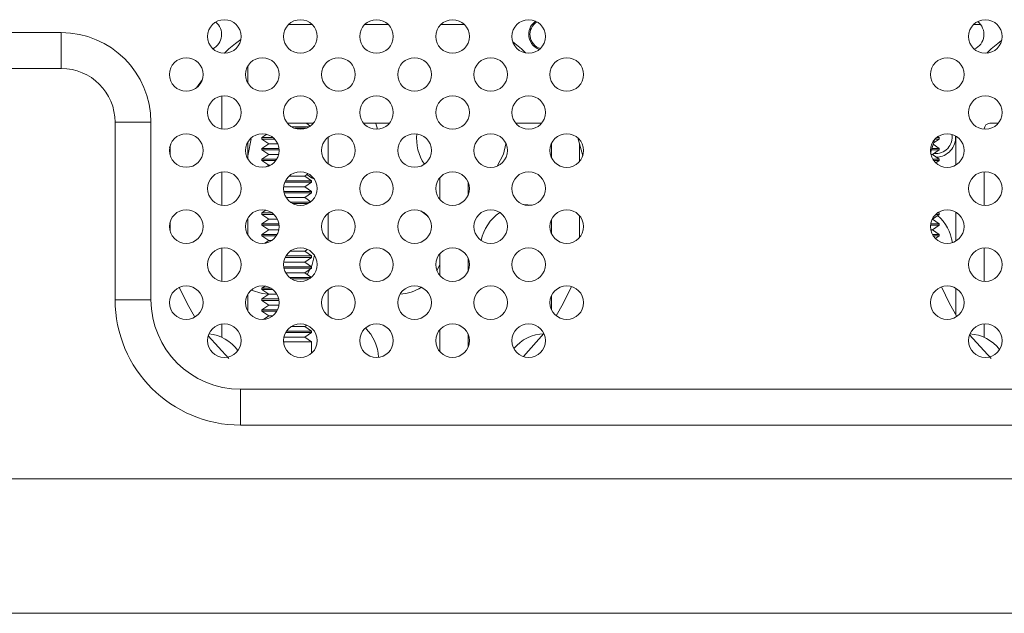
# Model space of a CAD drawing. Header units: millimetres. Extents: x 0 to 1727, y 0 to 1118.
# Tile 3 of 43: x 293 to 386, y 362 to 418. Entities that reach past the tile are written whole.
import ezdxf

# ---------------------------------------------------------------- set-up
doc = ezdxf.new("R2010")
doc.units = ezdxf.units.MM
doc.header["$LTSCALE"] = 2

msp = doc.modelspace()

# ---------------------------------------------------------------- linework, layer by layer
at = {"color": 7, "linetype": 'Continuous', "lineweight": 15}
for p, q in [((254.215, 416.583), (296.548, 416.583)), ((296.548, 413.197), (296.548, 416.583)), ((318.004, 417.347), (318.192, 417.349)), ((320.238, 417.349), (318.192, 417.349)), ((327.422, 417.349), (325.19, 417.349)), ((334.172, 417.349), (332.375, 417.349)), ((334.172, 417.349), (334.618, 417.337)), ((383.328, 417.354), (382.669, 417.354)), ((311.961, 414.633), (312.38, 415.04)), ((339.983, 415.04), (340.374, 414.661)), ((383.935, 414.64), (384.347, 415.04)), ((296.548, 413.197), (254.215, 413.197)), ((314.145, 413.403), (314.145, 411.853)), ((309.324, 411.378), (309.865, 412.168)), ((311.701, 410.605), (311.701, 407.466)), ((301.628, 408.117), (305.015, 408.117)), ((301.628, 391.353), (301.628, 408.117)), ((305.015, 408.117), (305.015, 391.353)), ((317.905, 408.017), (320.34, 408.017)), ((319.941, 407.676), (318.303, 407.676)), ((319.66, 407.542), (318.585, 407.542)), ((320.059, 407.754), (319.684, 408.017)), ((325.089, 408.017), (327.524, 408.017)), ((339.458, 408.017), (341.892, 408.017)), ((383.682, 407.451), (383.682, 407.483)), ((384.215, 408.017), (384.997, 408.017)), ((314.145, 406.219), (314.145, 404.669)), ((315.947, 406.975), (315.497, 406.66)), ((315.497, 406.66), (315.497, 406.526)), ((316.55, 406.66), (315.497, 406.66)), ((315.497, 406.526), (316.127, 406.085)), ((316.691, 406.526), (315.497, 406.526)), ((321.748, 406.703), (321.748, 404.184)), ((345.299, 406.649), (345.774, 404.944)), ((378.619, 405.204), (378.971, 406.463)), ((378.869, 406.128), (379.437, 406.526)), ((379.437, 406.526), (379.027, 406.526)), ((379.437, 406.66), (379.168, 406.66)), ((379.437, 406.66), (379.297, 406.758)), ((379.437, 406.526), (379.437, 406.66)), ((381.015, 406.799), (381.015, 404.089)), ((306.778, 405.691), (306.88, 406.052)), ((306.812, 405.816), (306.812, 405.033)), ((316.127, 406.085), (315.497, 405.644)), ((315.497, 405.644), (315.497, 405.51)), ((317.105, 405.644), (315.497, 405.644)), ((315.497, 405.51), (316.127, 405.069)), ((317.116, 405.51), (315.497, 405.51)), ((316.982, 406.085), (316.127, 406.085)), ((342.815, 406.086), (342.815, 404.801)), ((345.482, 404.422), (345.482, 406.06)), ((379.437, 405.51), (378.696, 405.51)), ((379.437, 405.644), (378.732, 405.644)), ((378.807, 405.069), (379.437, 405.51)), ((379.437, 405.644), (378.848, 406.057)), ((379.437, 405.51), (379.437, 405.644)), ((316.127, 405.069), (315.497, 404.628)), ((315.497, 404.628), (315.497, 404.494)), ((316.892, 404.628), (315.497, 404.628)), ((315.497, 404.494), (316.127, 404.053)), ((316.802, 404.494), (315.497, 404.494)), ((317.073, 405.069), (316.127, 405.069)), ((378.807, 405.069), (378.645, 405.069)), ((379.437, 404.628), (378.807, 405.069)), ((379.437, 404.628), (378.826, 404.628)), ((379.437, 404.494), (378.916, 404.494)), ((379.118, 404.271), (379.437, 404.494)), ((379.437, 404.494), (379.437, 404.628)), ((316.127, 404.053), (315.913, 403.903)), ((316.296, 404.053), (316.127, 404.053)), ((383.682, 400.267), (383.682, 403.436)), ((311.701, 403.421), (311.701, 400.282)), ((320.17, 402.596), (317.72, 402.596)), ((319.541, 403.037), (318.066, 403.037)), ((319.541, 403.037), (319.857, 403.259)), ((320.17, 402.596), (319.541, 403.037)), ((320.17, 402.462), (320.17, 402.596)), ((332.282, 402.881), (332.282, 400.822)), ((319.541, 402.021), (317.544, 402.021)), ((320.17, 401.58), (317.558, 401.58)), ((320.17, 402.462), (317.657, 402.462)), ((319.541, 402.021), (320.17, 402.462)), ((320.17, 401.58), (319.541, 402.021)), ((320.17, 401.446), (320.17, 401.58)), ((334.948, 401.223), (334.948, 402.48)), ((320.17, 401.446), (317.587, 401.446)), ((319.541, 401.005), (317.779, 401.005)), ((319.541, 401.005), (320.17, 401.446)), ((320.108, 400.607), (319.541, 401.005)), ((315.871, 399.81), (315.497, 399.548)), ((320.051, 400.564), (318.194, 400.564)), ((319.829, 400.43), (318.416, 400.43)), ((331.139, 399.25), (330.492, 399.732)), ((340.989, 400.295), (340.185, 400.341)), ((314.145, 399.034), (314.145, 397.484)), ((315.497, 399.548), (315.497, 399.414)), ((316.458, 399.548), (315.497, 399.548)), ((315.497, 399.414), (316.127, 398.973)), ((316.62, 399.414), (315.497, 399.414)), ((316.127, 398.973), (315.497, 398.532)), ((316.948, 398.973), (316.127, 398.973)), ((321.748, 399.519), (321.748, 397)), ((342.815, 398.902), (342.815, 397.617)), ((345.482, 397.238), (345.482, 399.281)), ((378.807, 398.973), (378.77, 398.973)), ((378.807, 398.973), (379.437, 399.414)), ((379.437, 398.532), (378.807, 398.973)), ((379.437, 399.414), (379.098, 399.414)), ((379.437, 399.548), (379.26, 399.548)), ((379.437, 399.548), (379.351, 399.608)), ((379.437, 399.414), (379.437, 399.548)), ((381.015, 399.614), (381.015, 396.904)), ((306.812, 398.67), (306.812, 397.849)), ((315.497, 398.532), (315.497, 398.398)), ((317.094, 398.532), (315.497, 398.532)), ((315.497, 398.398), (316.127, 397.957)), ((317.112, 398.398), (315.497, 398.398)), ((316.127, 397.957), (315.497, 397.516)), ((317.089, 397.957), (316.127, 397.957)), ((379.437, 398.398), (378.607, 398.398)), ((379.437, 398.532), (378.624, 398.532)), ((378.807, 397.957), (378.63, 397.957)), ((378.807, 397.957), (379.437, 398.398)), ((379.437, 397.516), (378.807, 397.957)), ((379.437, 398.398), (379.437, 398.532)), ((315.497, 397.516), (315.497, 397.382)), ((316.933, 397.516), (315.497, 397.516)), ((315.497, 397.382), (316.127, 396.941)), ((316.853, 397.382), (315.497, 397.382)), ((316.127, 396.941), (315.768, 396.69)), ((316.414, 396.941), (316.127, 396.941)), ((379.437, 397.516), (378.785, 397.516)), ((379.437, 397.382), (378.865, 397.382)), ((379.074, 397.128), (379.437, 397.382)), ((379.437, 397.382), (379.437, 397.516)), ((311.701, 396.237), (311.701, 393.098)), ((319.541, 395.925), (319.797, 396.104)), ((383.682, 393.083), (383.682, 396.252)), ((320.17, 395.35), (317.689, 395.35)), ((320.17, 395.484), (317.761, 395.484)), ((319.541, 395.925), (318.153, 395.925)), ((320.17, 395.484), (319.541, 395.925)), ((319.541, 394.909), (320.17, 395.35)), ((320.17, 395.35), (320.17, 395.484)), ((332.282, 395.696), (332.282, 393.638)), ((334.948, 394.039), (334.948, 395.296)), ((320.17, 394.468), (317.547, 394.468)), ((319.541, 394.909), (317.553, 394.909)), ((320.17, 394.334), (317.57, 394.334)), ((320.17, 394.468), (319.541, 394.909)), ((319.541, 393.893), (320.17, 394.334)), ((319.758, 393.741), (320.053, 394.252)), ((320.17, 394.334), (320.17, 394.468)), ((319.541, 393.893), (317.736, 393.893)), ((320.143, 393.452), (318.101, 393.452)), ((319.959, 393.318), (318.286, 393.318)), ((320.156, 393.462), (319.541, 393.893)), ((315.79, 392.641), (315.497, 392.436)), ((315.497, 392.436), (315.497, 392.302)), ((316.348, 392.436), (315.497, 392.436)), ((315.497, 392.302), (316.127, 391.861)), ((316.538, 392.302), (315.497, 392.302)), ((321.748, 392.335), (321.748, 389.815)), ((381.015, 392.43), (381.015, 389.89)), ((301.628, 391.353), (305.015, 391.353)), ((314.145, 391.85), (314.145, 390.3)), ((316.127, 391.861), (315.497, 391.42)), ((315.497, 391.42), (315.497, 391.286)), ((317.08, 391.42), (315.497, 391.42)), ((316.91, 391.861), (316.127, 391.861)), ((342.815, 391.717), (342.815, 390.433)), ((315.497, 391.286), (316.127, 390.845)), ((317.104, 391.286), (315.497, 391.286)), ((316.127, 390.845), (315.497, 390.404)), ((317.101, 390.845), (316.127, 390.845)), ((315.497, 390.404), (315.497, 390.27)), ((316.969, 390.404), (315.497, 390.404)), ((315.497, 390.27), (316.127, 389.829)), ((316.898, 390.27), (315.497, 390.27)), ((316.127, 389.829), (315.646, 389.492)), ((316.513, 389.829), (316.127, 389.829)), ((311.701, 389.053), (311.701, 387.799)), ((319.541, 388.813), (318.255, 388.813)), ((319.541, 388.813), (319.734, 388.948)), ((320.17, 388.372), (319.541, 388.813)), ((383.682, 387.792), (383.682, 389.068)), ((312.38, 385.791), (310.416, 387.934)), ((319.541, 387.797), (317.566, 387.797)), ((320.17, 388.238), (317.726, 388.238)), ((320.17, 388.372), (317.807, 388.372)), ((319.541, 387.797), (320.17, 388.238)), ((320.17, 387.356), (319.541, 387.797)), ((320.17, 388.238), (320.17, 388.372)), ((332.282, 388.512), (332.282, 386.454)), ((334.948, 386.855), (334.948, 388.111)), ((342.116, 388.149), (340.176, 385.976)), ((384.347, 385.791), (382.295, 388.045)), ((320.17, 387.356), (317.54, 387.356)), ((320.17, 386.291), (320.17, 387.356)), ((313.482, 379.499), (313.482, 382.886)), ((313.482, 382.886), (482.815, 382.886)), ((482.815, 379.499), (313.482, 379.499)), ((238.975, 374.419), (557.322, 374.419)), ((241.515, 361.719), (554.782, 361.719))]:
    msp.add_line(p, q, dxfattribs=at)
at = {"color": 7, "linetype": 'Continuous', "lineweight": 15, "flags": 128}
for points in [[(312.38, 415.04), (312.988, 415.561), (313.499, 415.929)], [(339.169, 415.717), (339.376, 415.561), (339.983, 415.04)], [(384.347, 415.04), (384.954, 415.561), (385.319, 415.829)], [(326.41, 407.452), (326.252, 407.993), (326.244, 408.017)], [(314.145, 404.943), (314.204, 405.097), (314.459, 406.545)], [(337.687, 403.976), (338.301, 405.097), (338.532, 406.092)], [(319.725, 403.166), (320.158, 402.879), (320.447, 402.727)], [(320.156, 394.478), (320.228, 394.663), (320.445, 395.544)], [(332.014, 394.083), (332.277, 394.663), (332.282, 394.678)], [(309.159, 389.712), (308.426, 390.977), (307.688, 392.52)], [(344.709, 392.6), (343.937, 390.977), (343.28, 389.832)], [(381.09, 389.769), (380.393, 390.977), (379.636, 392.564)], [(314.48, 392.266), (315.515, 391.942), (316.099, 391.88)]]:
    msp.add_lwpolyline(points, dxfattribs=at)
at = {"color": 7, "linetype": 'Continuous', "lineweight": 15}
for centre, radius in [((311.938, 416.22), 1.588), ((319.122, 416.22), 1.588), ((326.306, 416.22), 1.587), ((333.491, 416.22), 1.587), ((340.675, 416.22), 1.587), ((383.78, 416.22), 1.587), ((308.346, 412.628), 1.587), ((315.53, 412.628), 1.587), ((322.714, 412.628), 1.588), ((329.899, 412.628), 1.587), ((337.083, 412.628), 1.588), ((344.267, 412.628), 1.588), ((380.188, 412.628), 1.588), ((311.938, 409.036), 1.587), ((319.122, 409.036), 1.588), ((326.306, 409.036), 1.587), ((333.491, 409.036), 1.587), ((340.675, 409.036), 1.587), ((383.78, 409.036), 1.587), ((308.346, 405.444), 1.587), ((315.53, 405.444), 1.587), ((322.714, 405.444), 1.588), ((329.899, 405.444), 1.587), ((337.083, 405.444), 1.588), ((344.267, 405.444), 1.588), ((380.188, 405.444), 1.588), ((311.938, 401.851), 1.587), ((319.122, 401.851), 1.588), ((326.306, 401.851), 1.587), ((333.491, 401.851), 1.587), ((340.675, 401.851), 1.587), ((383.78, 401.851), 1.587), ((308.346, 398.259), 1.587), ((315.53, 398.259), 1.587), ((322.714, 398.259), 1.588), ((329.899, 398.259), 1.587), ((337.083, 398.259), 1.588), ((344.267, 398.259), 1.588), ((380.188, 398.259), 1.588), ((311.938, 394.667), 1.587), ((319.122, 394.667), 1.588), ((326.306, 394.667), 1.587), ((333.491, 394.667), 1.587), ((340.675, 394.667), 1.587), ((383.78, 394.667), 1.587), ((308.346, 391.075), 1.587), ((315.53, 391.075), 1.587), ((322.714, 391.075), 1.588), ((329.899, 391.075), 1.587), ((337.083, 391.075), 1.588), ((344.267, 391.075), 1.588), ((380.188, 391.075), 1.588), ((311.938, 387.483), 1.587), ((319.122, 387.483), 1.588), ((326.306, 387.483), 1.587), ((333.491, 387.483), 1.587), ((340.675, 387.483), 1.587), ((383.78, 387.483), 1.587)]:
    msp.add_circle(centre, radius, dxfattribs=at)
for centre, radius, start, end in [((310.182, 416.416), 1.507, 296.29501, 50.99178), ((342.182, 416.416), 1.507, 124.12936, 180), ((342.182, 416.416), 1.392, 121.48426, 253.3099), ((382.148, 416.416), 1.507, 292.82798, 53.49667), ((296.548, 408.117), 8.467, 0, 90), ((342.182, 416.416), 1.507, 180, 250.66481), ((296.548, 408.117), 5.08, 0, 90), ((384.215, 407.483), 0.533, 90, 180), ((334.323, 406.545), 4.233, 173.6123, 214.35268), ((379.098, 406.694), 1.544, 263.94442, 10.34814), ((379.098, 406.694), 1.883, 272.26102, 3.85446), ((340.347, 396.111), 4.233, 124.62507, 168.67107), ((376.492, 396.111), 4.233, 8.66617, 48.88694), ((328.298, 396.111), 4.233, 273.17125, 302.08187), ((313.482, 391.353), 11.853, 180, 270), ((313.482, 391.353), 8.467, 180, 270), ((322.274, 385.677), 4.233, 3.12288, 45.13546), ((310.182, 384.416), 3.708, 35.03436, 85.38216), ((342.182, 384.416), 3.708, 90.84055, 141.48596), ((382.148, 384.416), 3.708, 36.72478, 87.25914)]:
    msp.add_arc(centre, radius, start, end, dxfattribs=at)

doc.saveas('drawing.dxf')
